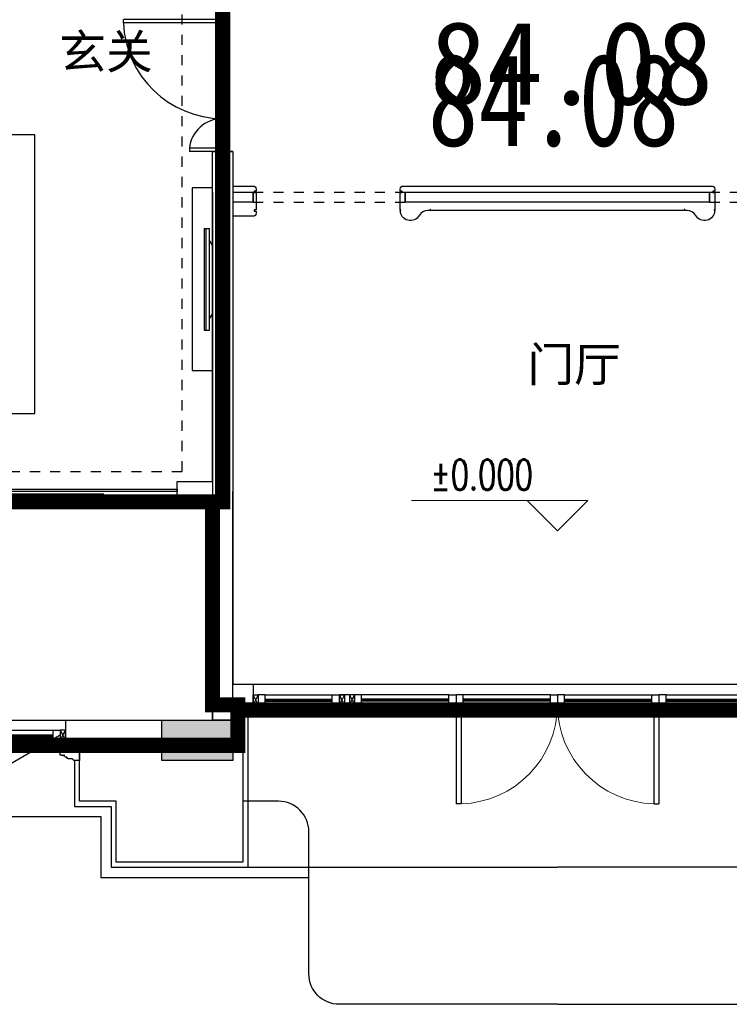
# Model space of a CAD drawing. Header units: millimetres. Extents: x 296296 to 297283, y 219875 to 220035.
# Tile 30 of 256: x 296592 to 296599, y 220005 to 220015. Entities that reach past the tile are written whole.
import ezdxf

# ---------------------------------------------------------------- set-up
doc = ezdxf.new("R2010")
doc.units = ezdxf.units.MM
for name, pattern in [('-DASH', [0.35, 0.25, -0.1]), ('185洋房-中间套-1F南入（报建版）-旧规$0$洋房户型$0$_DASH', [0.6000000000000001, 0.4, -0.2]), ('DASH', [0.35, 0.25, -0.1]), ('洋房核心筒（1F南入）$0$洋房核心筒（1F南入）$0$DASH', [0.35, 0.25, -0.1])]:
    doc.linetypes.add(name, pattern=pattern)
doc.layers.add('$面积结果', color=7, linetype='Continuous')
doc.layers.add('面积-住宅全面积', color=1, linetype='Continuous')
for name, color, linetype, lineweight in [('A-注-房间名称.....ANNO-ROOM', 251, 'Continuous', 0), ('A-注-标高.........ANNO-HIGH', 251, 'Continuous', 0), ('面积-基底-基底-1', 11, 'Continuous', 0), ('面积-计容-住宅-0.5', 1, 'Continuous', 0), ('面积-计容-住宅-1', 1, 'Continuous', 0)]:
    doc.layers.add(name, color=color, linetype=linetype, lineweight=lineweight)
doc.styles.add('_TCH_DIM', font='SIMPLEX', dxfattribs={"bigfont": 'GBCBIG'})
doc.styles.add('dw', font='simhei.ttf')
doc.styles.get("Standard").update_dxf_attribs({"font": 'arial.ttf'})

# ---------------------------------------------------------------- blocks, each defined once
blk = doc.blocks.new('*U952')
at = {"color": 253}
for points in [[(7870.00000050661, 814.9999839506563), (7870.00000050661, 899.9999839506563), (7800.00000050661, 899.9999839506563), (7800.00000050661, 819.9999839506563), (7805.00000050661, 819.9999839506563), (7805.00000050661, 799.9999839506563), (7840.00000050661, 799.9999839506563), (7840.00000050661, 809.9999839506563), (7850.00000050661, 809.9999839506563), (7850.00000050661, 799.9999839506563), (7860.00000050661, 799.9999839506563)], [(8730.00000050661, 814.9999839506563), (8730.00000050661, 899.9999839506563), (8800.00000050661, 899.9999839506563), (8800.00000050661, 819.9999839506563), (8795.00000050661, 819.9999839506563), (8795.00000050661, 799.9999839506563), (8760.00000050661, 799.9999839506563), (8760.00000050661, 809.9999839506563), (8750.00000050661, 809.9999839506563), (8750.00000050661, 799.9999839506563), (8740.00000050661, 799.9999839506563)]]:
    blk.add_lwpolyline(points, close=True, dxfattribs=at)
for points in [[(7870.00000050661, 899.9999839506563), (8730.00000050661, 899.9999839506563)], [(7860.00000050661, 799.9999839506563), (8740.00000050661, 799.9999839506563)], [(7870.00000050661, 854.9999839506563), (8730.00000050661, 854.9999839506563)], [(7870.00000050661, 844.9999839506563), (8730.00000050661, 844.9999839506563)], [(7870.00000050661, 834.9999839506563), (8730.00000050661, 834.9999839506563)], [(7870.00000050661, 814.9999839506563), (8730.00000050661, 814.9999839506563)]]:
    blk.add_lwpolyline(points, dxfattribs=at)
blk = doc.blocks.new('洋房核心筒（1F南入）$0$seyesryhertyheryetrye')
at = {"color": 253}
blk.add_lwpolyline([(22072.70269624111, 23949.57976469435), (22022.70269624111, 23949.57976469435), (22022.70269624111, 23849.57976469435), (22072.70269624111, 23849.57976469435)], close=True, dxfattribs=at)
for points in [[(22022.70269624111, 23849.57976469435), (22072.70269634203, 23949.57976449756)], [(22022.70269634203, 23949.57976449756), (22072.70269732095, 23849.57976468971)]]:
    blk.add_lwpolyline(points, dxfattribs=at)
blk = doc.blocks.new('*U953')
at = {"color": 253}
for points in [[(8070.00000050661, 814.9999839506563), (8070.00000050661, 899.9999839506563), (8000.00000050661, 899.9999839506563), (8000.00000050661, 819.9999839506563), (8005.00000050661, 819.9999839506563), (8005.00000050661, 799.9999839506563), (8040.00000050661, 799.9999839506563), (8040.00000050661, 809.9999839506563), (8050.00000050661, 809.9999839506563), (8050.00000050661, 799.9999839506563), (8060.00000050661, 799.9999839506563)], [(8730.00000050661, 814.9999839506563), (8730.00000050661, 899.9999839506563), (8800.00000050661, 899.9999839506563), (8800.00000050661, 819.9999839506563), (8795.00000050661, 819.9999839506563), (8795.00000050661, 799.9999839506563), (8760.00000050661, 799.9999839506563), (8760.00000050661, 809.9999839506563), (8750.00000050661, 809.9999839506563), (8750.00000050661, 799.9999839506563), (8740.00000050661, 799.9999839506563)]]:
    blk.add_lwpolyline(points, close=True, dxfattribs=at)
for points in [[(8070.00000050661, 899.9999839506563), (8730.00000050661, 899.9999839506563)], [(8060.00000050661, 799.9999839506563), (8740.00000050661, 799.9999839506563)], [(8070.00000050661, 854.9999839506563), (8730.00000050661, 854.9999839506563)], [(8070.00000050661, 844.9999839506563), (8730.00000050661, 844.9999839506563)], [(8070.00000050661, 834.9999839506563), (8730.00000050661, 834.9999839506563)], [(8070.00000050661, 814.9999839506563), (8730.00000050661, 814.9999839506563)]]:
    blk.add_lwpolyline(points, dxfattribs=at)
blk = doc.blocks.new('洋房核心筒（1F南入）$0$$DorLib2D$00000002')
at = {"color": 253}
for p, q in [((-0.5, -1e-16), (-0.5000000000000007, 0.4875)), ((-0.4750000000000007, 0.4875), (-0.5000000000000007, 0.4875)), ((-0.475, 0), (-0.4750000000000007, 0.4875)), ((0.475, 0), (0.4750000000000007, 0.4875)), ((0.4750000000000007, 0.4875), (0.5000000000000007, 0.4875)), ((0.5, -1e-16), (0.5000000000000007, 0.4875)), ((-0.5, -1e-16), (-0.475, 0)), ((0.5, -1e-16), (0.475, 0))]:
    blk.add_line(p, q, dxfattribs=at)
at = {"color": 253, "lineweight": 13}
for centre, start, end in [((-0.4875, 0), 0, 88.53071641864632), ((0.4875, 0), 91.46928358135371, 180)]:
    blk.add_arc(centre, 0.4875, start, end, dxfattribs=at)
blk = doc.blocks.new('洋房核心筒（1F南入）')
at = {"color": 253, "linetype": 'DASH'}
for p, q in [((19299.9999881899, 5699.998582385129), (19499.9999881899, 5699.998582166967)), ((14600.00350964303, 5200.000023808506), (14600.00350964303, 5300.000023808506)), ((17599.99649035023, 5300.000023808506), (17599.99649035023, 5200.000023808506)), ((19099.99649035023, 5200.000023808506), (19099.99649035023, 5300.000023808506))]:
    blk.add_line(p, q, dxfattribs=at)
at = {"color": 253}
for p, q in [((19499.99998854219, 5699.998582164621), (19299.9999885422, 5699.998582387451)), ((19299.9999885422, 5699.998582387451), (19299.99998809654, 5300.000023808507)), ((19499.99998809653, 5300.000023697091), (19499.99998854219, 5699.998582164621)), ((17599.99649035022, 5300.000023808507), (14600.00350964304, 5300.000023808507)), ((14600.00350964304, 5300.000023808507), (14600.00350964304, 5200.000023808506)), ((17599.99649035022, 5200.000023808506), (17599.99649035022, 5300.000023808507)), ((19299.99998809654, 5300.000023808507), (19099.99649035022, 5300.000023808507)), ((19099.99649035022, 5300.000023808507), (19099.99649035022, 5200.000023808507)), ((19499.99998809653, 5300.000023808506), (19499.99998354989, 250.0000238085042)), ((14600.00350964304, 5200.000023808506), (17599.99649035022, 5200.000023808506)), ((19099.99649035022, 5200.000023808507), (19299.9999880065, 5200.000023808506)), ((19299.9999880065, 5200.000023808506), (19299.99998372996, 450.0000238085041)), ((19099.99998363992, 450.0000238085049), (19299.99998372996, 450.0000238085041)), ((19099.99998363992, 450.0000238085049), (19099.99998363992, 250.0000238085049)), ((19099.99998363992, 250.0000238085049), (19499.99998354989, 250.0000238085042))]:
    blk.add_line(p, q, dxfattribs=at)
at = {"color": 253, "linetype": '洋房核心筒（1F南入）$0$洋房核心筒（1F南入）$0$DASH'}
for p, q in [((14600.00350964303, 5300.000023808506, 800), (13100.00350964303, 5300.000023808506, 800)), ((19099.99649035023, 5300.000023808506, 800), (17599.99649035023, 5300.000023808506, 800)), ((14600.00350964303, 5200.000023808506, 800), (13100.00350964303, 5200.000023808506, 800)), ((19099.99649035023, 5200.000023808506, 800), (17599.99649035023, 5200.000023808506, 800))]:
    blk.add_line(p, q, dxfattribs=at)
at = {"color": 253}
for points in [[(17619.99645464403, 5360.000023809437), (14580.00354555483, 5360.000023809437, 0.4142135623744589), (14550.00354555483, 5330.000023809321), (14550.00354555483, 5310.000023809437), (14570.00354555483, 5310.000023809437), (14570.00354555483, 5297.500023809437), (14550.00354555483, 5297.500023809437), (14550.00354555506, 5125.066018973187), (14555.00354555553, 5125.066018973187), (14555.00354555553, 5120.00002380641), (14550.00354555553, 5120.00002380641), (14550.00354555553, 5120.00002380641), (14550.00354555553, 5120.00002380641, 0.7673306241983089), (14736.60654368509, 5070.000816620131, -0.2679927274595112), (14823.25145172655, 5120.016950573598), (14845.00354555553, 5120.001609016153), (14845.00354555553, 5130.001609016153), (14850.00354555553, 5130.001609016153), (14850.00354555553, 5120.000023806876), (17349.99645464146, 5120.000023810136), (17349.99645464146, 5130.001609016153), (17354.99645464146, 5130.001609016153), (17354.99645464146, 5120.001609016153), (17376.74854847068, 5120.016950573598, -0.2679927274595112), (17463.39345651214, 5070.000816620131, 0.7673306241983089), (17649.99645464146, 5120.00002380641), (17649.99645464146, 5120.00002380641), (17649.99645464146, 5120.000023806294), (17644.99645464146, 5120.000023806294), (17644.99645464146, 5125.066018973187), (17649.99645464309, 5125.066018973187), (17649.99645464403, 5297.500023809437), (17629.99655380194, 5297.500023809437), (17629.99655380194, 5310.000023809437), (17649.99645464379, 5310.000023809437), (17649.99645464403, 5330.000023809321, 0.4142135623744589), (17619.99645464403, 5360.000023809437)], [(19299.99998882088, 5360.000023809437), (19099.99329520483, 5360.000023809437, 0.4142135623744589), (19069.99329520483, 5330.000023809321), (19069.99329520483, 5310.000023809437), (19089.99329520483, 5310.000023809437), (19089.99329520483, 5297.500023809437), (19069.99329520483, 5297.500023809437), (19069.99329520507, 5125.066018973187), (19089.99329520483, 5125.066018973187), (19089.99329520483, 5112.566018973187), (19069.99329520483, 5112.566018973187), (19069.99329520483, 5092.56601897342, 0.4142135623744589), (19099.99329520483, 5062.566018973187), (19299.99998847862, 5062.566018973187)]]:
    blk.add_lwpolyline(points, format="xyb", dxfattribs=at)
for points in [[(13099.99998365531, 450.0000259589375), (19099.99998359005, 450.0000261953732)], [(18074.9999826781, 250.0000217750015), (18074.9999826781, 175.0000217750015), (18274.9999826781, 175.0000217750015), (18274.9999826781, 250.0000217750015)], [(19199.99998333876, 250.0000241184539), (19199.99998333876, 175.0000241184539), (19024.99998194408, 175.0000241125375), (19024.99998194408, 250.0000241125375)]]:
    blk.add_lwpolyline(points, dxfattribs=at)
for points in [[(18249.9999826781, 250.0000217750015), (18099.9999826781, 250.0000217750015), (18099.9999826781, 350.0000217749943), (18249.9999826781, 350.0000217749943)], [(18249.9999826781, 220.0000217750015), (18249.9999826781, 250.0000217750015), (18099.9999826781, 250.0000217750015), (18099.9999826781, 220.0000217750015), (18119.9999826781, 220.0000217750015), (18119.9999826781, 200.0000217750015), (18229.9999826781, 200.0000217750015), (18229.9999826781, 220.0000217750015)], [(19049.99998194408, 220.0000241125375), (19049.99998194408, 250.0000241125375), (19199.99998194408, 250.0000241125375), (19199.99998194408, 220.0000241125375), (19179.99998194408, 220.0000241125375), (19179.99998194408, 200.0000241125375), (19069.99998194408, 200.0000241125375), (19069.99998194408, 220.0000241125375)]]:
    blk.add_lwpolyline(points, close=True, dxfattribs=at)
at = {"color": 253, "xscale": -1}
for name, p in [('*U952', (22899.99998414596, -549.9999601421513)), ('*U952', (23899.99998414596, -549.9999601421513)), ('洋房核心筒（1F南入）$0$seyesryhertyheryetrye', (40172.7026788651, -23599.57974291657)), ('*U953', (27049.99998222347, -549.9999601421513))]:
    blk.add_blockref(name, p, dxfattribs=at)
at = {"color": 253}
for name, p in [('*U952', (8299.999983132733, -549.9999601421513)), ('*U952', (9299.999983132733, -549.9999601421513)), ('洋房核心筒（1F南入）$0$seyesryhertyheryetrye', (-3822.70271350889, -23599.57974291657)), ('洋房核心筒（1F南入）$0$seyesryhertyheryetrye', (-2972.702712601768, -23599.57973854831))]:
    blk.add_blockref(name, p, dxfattribs=at)
at = {"color": 253, "xscale": -2000, "yscale": -2000, "zscale": 100}
blk.add_blockref('洋房核心筒（1F南入）$0$$DorLib2D$00000002', (16099.99998363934, 250.0000238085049), dxfattribs=at)
blk = doc.blocks.new('qAEWTW4ygrewyhreyteutu')
blk.add_hatch(color=253).paths.add_polyline_path([(995074.8548266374, 179658.4373898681), (995074.8548266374, 179258.4373898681), (994374.8548266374, 179258.4373898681), (994374.8548266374, 179658.4373898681)], flags=0)
at = {"color": 253}
blk.add_lwpolyline([(995074.8548266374, 179658.4373898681), (995074.8548266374, 179258.4373898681), (994374.8548266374, 179258.4373898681), (994374.8548266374, 179658.4373898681), (995074.8548266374, 179658.4373898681)], close=True, dxfattribs=at)
blk = doc.blocks.new('dzuerujfysiktuykluyikyuj')
h = blk.add_hatch()
h.set_pattern_fill('钢筋混凝土', color=253, scale=100)
h.set_pattern_definition([(45, (0, 0), (-176.7766952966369, 176.7766952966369), []), (49.99999999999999, (0, 0), (717.2601826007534, -62.75213498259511), [75, -825]), (355, (0, 0), (-138.751333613, 752.1921337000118), [60, -660]), (100.4514, (59.77168, -5.22934), (578.5093817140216, 689.4395420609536), [63.74019000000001, -701.142112]), (46.1842, (0, 200), (1067.241048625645, -165.5190143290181), [112.5, -1237.5]), (96.63560000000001, (88.936745, 186.206693), (934.6627055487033, 974.1178709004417), [95.610288, -1051.713]), (351.1842, (0, 200), (934.6619451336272, 974.1186009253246), [90, -990]), (21, (100, 150), (596.9070521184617, -402.6188906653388), [75, -825]), (326.0000000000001, (100, 150), (243.3153319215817, 725.150045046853), [60, -660]), (71.4514, (149.742233, 116.448394), (840.22262858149, 322.5304967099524), [63.74019000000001, -701.142112]), (37.5, (0, 0), (12.15985531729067, 332.8938538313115), [0, -652, 0, -670, 0, -662.5]), (7.5, (0, 0), (263.0695374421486, 394.4117118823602), [0, -382, 0, -637, 0, -252.5]), (327.5, (-223, 0), (533.822436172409, -22.55487173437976), [0, -250, 0, -780, 0, -1035]), (317.5, (-323, 0), (583.1861693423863, 100.1049823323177), [0, -325, 0, -518, 0, -735])])
h.paths.add_polyline_path([(1106524.855050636, 389058.4375254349), (1106524.855050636, 387258.4383304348), (1106274.855050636, 387258.4383304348), (1106274.855050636, 389058.4375254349)])
h.paths.add_polyline_path([(1120674.855737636, 389058.4375254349), (1120674.855737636, 387258.4383304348), (1120424.855737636, 387258.4383304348), (1120424.855737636, 389058.4375254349)])
h.paths.add_polyline_path([(1088474.855283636, 389058.4375174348), (1088474.855283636, 387258.4379224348), (1088224.855283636, 387258.4379224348), (1088224.855283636, 389058.4375174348)])
h.paths.add_polyline_path([(1138724.855508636, 389058.4375174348), (1138724.855508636, 387258.4379224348), (1138474.855508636, 387258.4379224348), (1138474.855508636, 389058.4375174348)])
h.paths.add_polyline_path([(1113574.855393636, 387858.4379224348), (1113574.855393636, 384858.4379264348), (1113374.855393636, 384858.4379264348), (1113374.855393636, 387858.4379224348)])
h.paths.add_polyline_path([(1143674.855401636, 392958.4366934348), (1143674.855401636, 391158.4366784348), (1143474.855401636, 391158.4366784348), (1143474.855401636, 392758.4366784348), (1143174.855279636, 392758.4366784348), (1143174.855279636, 392958.4366784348)])
h.paths.add_polyline_path([(1083474.855390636, 392758.4366784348), (1083474.855390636, 391158.4366784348), (1083274.855390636, 391158.4366784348), (1083274.855268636, 392958.4366784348), (1083774.855512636, 392958.4366784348), (1083774.855512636, 392758.4366784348)])
h.paths.add_polyline_path([(1127074.851178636, 392758.4366784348), (1127074.851178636, 391258.4018274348), (1126874.851178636, 391258.4018274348), (1126874.851178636, 392958.4366784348), (1127424.851178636, 392958.4366784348), (1127424.851178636, 392758.4366784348)])
h.paths.add_polyline_path([(1100074.859612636, 392958.4366784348), (1100074.859612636, 391258.4018274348), (1099874.859612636, 391258.4018274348), (1099874.859612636, 392758.4366784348), (1099524.859612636, 392758.4366784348), (1099524.859612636, 392958.4366784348)])
h.paths.add_polyline_path([(1132274.860070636, 392958.4366784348), (1132274.860070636, 391258.4018234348), (1132074.860070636, 391258.4018234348), (1132074.860070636, 392758.4366784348), (1131724.860070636, 392758.4366784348), (1131724.860070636, 392958.4366784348)])
h.paths.add_polyline_path([(1094874.850720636, 392758.4366784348), (1094874.850720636, 391258.4018234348), (1094674.850720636, 391258.4018234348), (1094674.850720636, 392958.4366784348), (1095224.850720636, 392958.4366784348), (1095224.850720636, 392758.4366784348)])
h.paths.add_polyline_path([(1113974.855393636, 380258.4374914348), (1113974.855393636, 380058.4374914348), (1113374.855393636, 380058.4374914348), (1113374.855393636, 381858.4374914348), (1113574.855393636, 381858.4374914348), (1113574.855393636, 380258.4374914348)])
h.paths.add_polyline_path([(1145774.855622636, 392358.4375174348), (1145774.855622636, 390658.4375364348), (1145574.855622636, 390658.4375364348), (1145574.855622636, 392158.4375174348), (1145124.855508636, 392158.4375174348), (1145124.855508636, 392358.4375174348)])
h.paths.add_polyline_path([(1081374.855168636, 392158.4375174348), (1081374.855168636, 390658.4375364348), (1081174.855168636, 390658.4375364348), (1081174.855168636, 392358.4375174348), (1081824.855283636, 392358.4375174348), (1081824.855283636, 392158.4375174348)])
h.paths.add_polyline_path([(1141974.856023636, 380058.4374914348), (1141974.856061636, 379458.4376814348), (1141174.856053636, 379458.4376814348), (1141174.856053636, 379658.4376814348), (1141774.856023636, 379658.4376814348), (1141774.855985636, 380258.4374914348), (1142724.855996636, 380258.4374914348), (1142724.855996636, 380058.4374914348)])
h.paths.add_polyline_path([(1109774.855798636, 380058.4374914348), (1109774.855836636, 379458.4376814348), (1108974.855824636, 379458.4376814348), (1108974.855824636, 379658.4376814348), (1109574.855798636, 379658.4376814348), (1109574.855760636, 380258.4374914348), (1110524.855767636, 380258.4374914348), (1110524.855767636, 380058.4374914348)])
h.paths.add_polyline_path([(1117974.854962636, 379658.4376814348), (1117974.854962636, 379458.4376814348), (1117174.854955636, 379458.4376814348), (1117174.854993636, 380058.4374914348), (1116424.855020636, 380058.4374914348), (1116424.855020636, 380258.4374914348), (1117374.854993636, 380258.4374984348), (1117374.854993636, 379658.4376814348)])
h.paths.add_polyline_path([(1085774.854737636, 379658.4376814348), (1085774.854737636, 379458.4376814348), (1084974.854730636, 379458.4376814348), (1084974.854768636, 380058.4374914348), (1084224.854794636, 380058.4374914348), (1084224.854794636, 380258.4374914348), (1085174.854768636, 380258.4374984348), (1085174.854768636, 379658.4376814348)])
h.paths.add_polyline_path([(1115674.855737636, 392758.4366784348), (1115674.855737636, 391158.4366784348), (1115474.855737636, 391158.4366784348), (1115474.855737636, 392158.4375174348), (1115174.855508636, 392158.4375174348), (1115174.855508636, 392358.4375174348), (1115474.855737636, 392358.4375174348), (1115474.855737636, 392958.4366784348), (1115974.855737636, 392958.4366784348), (1115974.855737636, 392758.4366784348)])
h.paths.add_polyline_path([(1111474.855050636, 392158.4375174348), (1111474.855050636, 391158.4366784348), (1111274.855050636, 391158.4366784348), (1111274.855050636, 392758.4366784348), (1110974.855050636, 392758.4366784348), (1110974.855050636, 392958.4366784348), (1111474.855050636, 392958.4366784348), (1111474.855050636, 392358.4375174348), (1111774.855283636, 392358.4375174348), (1111774.855283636, 392158.4375174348)])
h.paths.add_polyline_path([(1130799.855088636, 387258.4359084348), (1130799.855088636, 386658.4375524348), (1128349.854672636, 386658.4375524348), (1128349.854672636, 387258.4359084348), (1128549.854672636, 387258.4359084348), (1128549.854672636, 386858.4375484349), (1130599.855088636, 386858.4375484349), (1130599.855088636, 387258.4359084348)])
h.paths.add_polyline_path([(1098599.856118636, 387258.4359084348), (1098599.856118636, 386658.4375524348), (1096149.855699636, 386658.4375524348), (1096149.855699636, 387258.4359084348), (1096349.855699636, 387258.4359084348), (1096349.855699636, 386858.4375484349), (1098399.856118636, 386858.4375484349), (1098399.856118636, 387258.4359084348)])
h.paths.add_polyline_path([(1128549.854672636, 389158.4374944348), (1128549.854672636, 388743.4380634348), (1128349.854672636, 388743.4380634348), (1128349.854672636, 389358.4374944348), (1130799.855088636, 389358.4374944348), (1130799.855088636, 388743.4388984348), (1130599.855088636, 388743.4388984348), (1130599.855088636, 389158.4374944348)])
h.paths.add_polyline_path([(1098599.856118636, 389358.4374944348), (1098599.856118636, 388743.4380634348), (1098399.856118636, 388743.4380634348), (1098399.856118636, 389158.4374944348), (1096349.855699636, 389158.4374944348), (1096349.855699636, 388743.4388984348), (1096149.855699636, 388743.4388984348), (1096149.855699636, 389358.4374944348)])
h.paths.add_polyline_path([(1125274.845567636, 392958.4366784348), (1125274.845567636, 390058.4369414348), (1125074.845567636, 390058.4369414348), (1125074.845567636, 392758.4366784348), (1124674.851266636, 392758.4366784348), (1124674.851266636, 392958.4366784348)])
h.paths.add_polyline_path([(1101874.865220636, 392758.4366784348), (1101874.865220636, 390058.4369414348), (1101674.865220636, 390058.4369414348), (1101674.865220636, 392958.4366784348), (1102274.859525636, 392958.4366784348), (1102274.859525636, 392758.4366784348)])
h.paths.add_polyline_path([(1093074.855187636, 392958.4366824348), (1093074.855187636, 390058.4475584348), (1092874.855187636, 390058.4475584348), (1092874.855187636, 392758.4366784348), (1092474.851987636, 392758.4366784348), (1092474.851987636, 392958.4366784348)])
h.paths.add_polyline_path([(1134074.855599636, 392758.4366784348), (1134074.855599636, 390058.4475584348), (1133874.855599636, 390058.4475584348), (1133874.855599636, 392958.4366824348), (1134474.858800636, 392958.4366784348), (1134474.858800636, 392758.4366784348)])
h.paths.add_polyline_path([(1145774.855622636, 383408.4375294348), (1145774.855622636, 380058.4374914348), (1145174.855622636, 380058.4374914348), (1145174.855622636, 380258.4374914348), (1145574.855622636, 380258.4374914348), (1145574.855622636, 383408.4375294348)])
h.paths.add_polyline_path([(1081774.855168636, 380258.4374914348), (1081774.855168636, 380058.4374914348), (1081174.855168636, 380058.4374914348), (1081174.855168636, 383408.4375294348), (1081374.855168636, 383408.4375294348), (1081374.855168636, 380258.4374914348)])
h.paths.add_polyline_path([(1100774.854737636, 386658.4375524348), (1100774.854737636, 388108.4374944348), (1100574.854737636, 388108.4374944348), (1100574.854737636, 386658.4375524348)])
h.paths.add_polyline_path([(1100774.854737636, 388708.4374944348), (1100774.854737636, 389358.4374944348), (1099874.859612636, 389358.4374944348), (1099874.859612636, 389158.4374944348), (1100574.854737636, 389158.4374944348), (1100574.854737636, 388708.4374944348)])
h.paths.add_polyline_path([(1126374.856053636, 386658.4375524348), (1126374.856053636, 388108.4374944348), (1126174.856053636, 388108.4374944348), (1126174.856053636, 386658.4375524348)])
h.paths.add_polyline_path([(1126374.856053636, 388708.4374916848), (1126374.856053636, 389158.4374944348), (1127074.851178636, 389158.4374944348), (1127074.851178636, 389358.4374944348), (1126174.856053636, 389358.4374944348), (1126174.856053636, 388708.4374941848)])
h.paths.add_polyline_path([(1094174.855283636, 389158.4374944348), (1094174.855283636, 386658.4375524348), (1093974.855283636, 386658.4375524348), (1093974.855283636, 389358.4374944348), (1094874.850720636, 389358.4374944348), (1094874.850720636, 389158.4374944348)])
h.paths.add_polyline_path([(1132974.855508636, 389358.4374944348), (1132974.855508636, 386658.4375524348), (1132774.855508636, 386658.4375524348), (1132774.855508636, 389158.4374944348), (1132074.860070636, 389158.4374944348), (1132074.860070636, 389358.4374944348)])
h.paths.add_polyline_path([(1088474.855283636, 392958.4366784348), (1088474.855283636, 392158.4366784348), (1088074.855283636, 392158.4366784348), (1088074.855283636, 392958.4366784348)])
h.paths.add_polyline_path([(1106674.855050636, 392958.4366784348), (1106674.855050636, 392158.4366784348), (1106274.855050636, 392158.4366784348), (1106274.855050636, 392958.4366784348)])
h.paths.add_polyline_path([(1094174.855283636, 379658.4371554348), (1094174.855283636, 379258.4371554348), (1093474.855283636, 379258.4371554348), (1093474.855283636, 379658.4371554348)])
h.paths.add_polyline_path([(1101274.854737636, 379658.4371554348), (1101274.854737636, 379258.4371554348), (1100574.854737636, 379258.4371554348), (1100574.854737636, 379658.4371554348)])
h.paths.add_polyline_path([(1126374.856053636, 379658.4371554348), (1126374.856053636, 379258.4371554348), (1125674.856053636, 379258.4371554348), (1125674.856053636, 379658.4371554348)])
h.paths.add_polyline_path([(1133474.855508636, 379658.4371554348), (1133474.855508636, 379258.4371554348), (1132774.855508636, 379258.4371554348), (1132774.855508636, 379658.4371554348)])
h.paths.add_polyline_path([(1138874.855508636, 392958.4366784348), (1138874.855508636, 392158.4366784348), (1138474.855508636, 392158.4366784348), (1138474.855508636, 392958.4366784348)])
h.paths.add_polyline_path([(1120674.855737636, 392958.4366784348), (1120674.855737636, 392158.4366784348), (1120274.855737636, 392158.4366784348), (1120274.855737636, 392958.4366784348)])
at = {"color": 253}
blk.add_lwpolyline([(1126374.856053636, 379658.4371554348), (1126374.856053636, 379258.4371554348), (1125674.856053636, 379258.4371554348), (1125674.856053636, 379658.4371554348), (1126374.856053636, 379658.4371554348)], close=True, dxfattribs=at)
blk = doc.blocks.new('eqrujhe5tjyrk6ryakyrkjyrautu')
at = {"color": 253}
for s, p in [('玄关', (850564.5000008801, 428074)), ('门厅', (855178, 424994))]:
    blk.add_text(s, height=337.5886524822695, dxfattribs=at).set_placement(p)
blk = doc.blocks.new('*U1006')
at = {"color": 253}
blk.add_lwpolyline([(0, 159.9999960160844), (0, -40), (50.00000000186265, -40), (50.00000000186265, -37), (57.00000000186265, -37), (57.00000000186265, -34.0000000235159), (60.00000000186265, -34.0000000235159, 0.4142135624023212), (67.00000000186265, -27.0000000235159), (67.00000000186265, -24.0000000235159), (74.00000000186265, -24.0000000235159), (74.00000000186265, -21.0000000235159), (115.0000009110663, -21.00000039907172), (115.0000008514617, -16.00000011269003), (125.000000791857, -15.99999999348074), (125.0000006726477, -6.000000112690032), (130.0000015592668, -6.000000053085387, 0.4039906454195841), (150.0000010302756, 14.99999982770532), (160.0000006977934, 14.99999974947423), (160.0000006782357, 12.49999989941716, 0.9999999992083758), (170.0000008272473, 12.49999985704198), (170.0000008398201, 14.99999980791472), (190.0000014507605, 14.99999980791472), (190.0000014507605, 159.999996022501)], format="xyb", dxfattribs=at)
blk = doc.blocks.new('*U1008')
at = {"color": 253}
for points in [[(7970.00000050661, 814.9999839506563), (7970.00000050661, 899.9999839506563), (7900.00000050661, 899.9999839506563), (7900.00000050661, 819.9999839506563), (7905.00000050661, 819.9999839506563), (7905.00000050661, 799.9999839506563), (7940.00000050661, 799.9999839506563), (7940.00000050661, 809.9999839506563), (7950.00000050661, 809.9999839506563), (7950.00000050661, 799.9999839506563), (7960.00000050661, 799.9999839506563)], [(8730.00000050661, 814.9999839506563), (8730.00000050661, 899.9999839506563), (8800.00000050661, 899.9999839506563), (8800.00000050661, 819.9999839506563), (8795.00000050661, 819.9999839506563), (8795.00000050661, 799.9999839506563), (8760.00000050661, 799.9999839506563), (8760.00000050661, 809.9999839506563), (8750.00000050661, 809.9999839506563), (8750.00000050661, 799.9999839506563), (8740.00000050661, 799.9999839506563)]]:
    blk.add_lwpolyline(points, close=True, dxfattribs=at)
for points in [[(7970.00000050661, 899.9999839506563), (8730.00000050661, 899.9999839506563)], [(7960.00000050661, 799.9999839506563), (8740.00000050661, 799.9999839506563)], [(7970.00000050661, 854.9999839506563), (8730.00000050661, 854.9999839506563)], [(7970.00000050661, 844.9999839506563), (8730.00000050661, 844.9999839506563)], [(7970.00000050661, 834.9999839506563), (8730.00000050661, 834.9999839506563)], [(7970.00000050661, 814.9999839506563), (8730.00000050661, 814.9999839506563)]]:
    blk.add_lwpolyline(points, dxfattribs=at)
blk = doc.blocks.new('185洋房外包（1F南入）-中间(东）-（报建版）$0$seyesryhertyheryetrye')
at = {"color": 253}
blk.add_lwpolyline([(22072.70269624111, 23949.57976469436), (22022.70269624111, 23949.57976469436), (22022.70269624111, 23849.57976469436), (22072.70269624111, 23849.57976469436)], close=True, dxfattribs=at)
for points in [[(22022.70269624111, 23849.57976469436), (22072.70269624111, 23949.57976469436)], [(22022.70269624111, 23949.57976469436), (22072.70269732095, 23849.57976468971)]]:
    blk.add_lwpolyline(points, dxfattribs=at)
blk = doc.blocks.new('185洋房外包（1F南入）-中间(东）-（报建版）')
at = {"color": 253, "linetype": 'Continuous'}
for p, q in [((12700.0000163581, 250.0000238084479), (12700.00001635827, 100.0000002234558)), ((12900.0000163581, 250.0000238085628), (12700.0000163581, 250.0000238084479)), ((12900.0000163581, 250.0000238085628), (12900.0000163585, -99.99999977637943)), ((11249.99996672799, 100.0000002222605), (12700.00001635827, 100.0000002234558)), ((11249.99996672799, 100.0000002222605), (11249.99996672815, -99.9999997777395)), ((11249.99996672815, -99.9999997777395), (12900.0000163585, -99.99999977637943))]:
    blk.add_line(p, q, dxfattribs=at)
at = {"color": 253}
for points in [[(13000.00001805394, 250.0000241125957), (12999.99999855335, -1299.999996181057), (11749.99999855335, -1299.999996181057), (11749.99999855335, -699.9999961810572), (11389.99999855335, -699.9999961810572), (11390.00000144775, -99.9999963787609)], [(7549.999966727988, 100.0000002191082), (11249.99996672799, 100.0000002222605)], [(11340.00000000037, -299.9999959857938), (11340.00000000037, -749.9999959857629), (11699.99999855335, -749.9999959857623), (11699.99999855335, -1349.999996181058), (13049.99999855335, -1349.999996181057), (13049.99999855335, 175.0000241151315)], [(7600.000000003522, -199.999996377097), (11200.00000000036, -199.999996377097)], [(-3.32738090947e-05, -849.9999989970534), (11599.99996528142, -849.9999995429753), (11599.99996528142, -1449.999999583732), (13649.99999855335, -1449.999999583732)], [(13049.99999855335, -1349.999996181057), (16099.99999999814, -1349.999996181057)]]:
    blk.add_lwpolyline(points, dxfattribs=at)
for points in [[(11199.99996756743, -50.00005294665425), (10420.57710416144, -500.0000529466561, -0.1316524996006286), (10299.99996756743, -50.00004582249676)], [(16099.99999999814, -2699.999996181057), (13949.99999855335, -2699.999996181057, -0.4142135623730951), (13649.99999855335, -2399.999996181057), (13649.99999855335, -999.9999961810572, 0.4142135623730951), (13349.99999855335, -699.9999961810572), (13000.00000610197, -699.9999961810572)]]:
    blk.add_lwpolyline(points, format="xyb", dxfattribs=at)
for name, p in [('*U1008', (2399.999966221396, -899.9999837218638)), ('185洋房外包（1F南入）-中间(东）-（报建版）$0$seyesryhertyheryetrye', (-10822.70272951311, -23949.57976447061))]:
    blk.add_blockref(name, p, dxfattribs=at)
at = {"color": 253, "extrusion": (0, 0, -1), "zscale": -1}
blk.add_blockref('*U1006', (-11390.00000144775, -259.9999957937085), dxfattribs=at)
blk = doc.blocks.new('185洋房外包（1F南入）-东(报建版）')
at = {"color": 253}
blk.add_lwpolyline([(16100.00000016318, -2699.999996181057), (18250.00000160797, -2699.999996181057, 0.4142135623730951), (18550.00000160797, -2399.999996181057), (18550.00000160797, -999.9999961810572, -0.4142135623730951), (18850.00000160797, -699.9999961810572), (19199.99999405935, -699.9999961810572)], format="xyb", dxfattribs=at)
blk.add_lwpolyline([(19150.00000160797, -1349.999996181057), (16100.00000016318, -1349.999996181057)], dxfattribs=at)
blk = doc.blocks.new('*U1310')
at = {"color": 253}
for p, q in [((81.74266609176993, 1227.285564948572), (31.14089684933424, 1227.28556510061)), ((31.14089620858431, 1109.991018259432), (31.14089684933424, 1227.28556510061)), ((64.69396885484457, 1227.285564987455), (64.69396468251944, 227.2593740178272)), ((81.74266609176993, 1227.285564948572), (81.7426618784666, 227.2593739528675)), ((-3.98270785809e-05, 1063.073199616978), (31.14089619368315, 1109.991018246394)), ((31.14089324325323, 344.5539209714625), (31.14089620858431, 1109.991018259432)), ((-4.22820448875e-05, 391.4717398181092), (-3.98270785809e-05, 1063.073199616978)), ((-4.22820448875e-05, 391.4717398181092), (31.14089324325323, 344.5539209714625)), ((31.1408926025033, 227.259374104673), (31.1408932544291, 344.5539209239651)), ((81.7426618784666, 227.2593739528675), (31.1408926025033, 227.259374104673))]:
    blk.add_line(p, q, dxfattribs=at)
blk.add_lwpolyline([(199.9999588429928, -172.7275289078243), (-4.11570072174e-05, -172.7275289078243), (-4.0790066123e-05, 1627.272469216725), (199.9999588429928, 1627.272469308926)], close=True, dxfattribs=at)
blk = doc.blocks.new('185洋房-中间套-1F南入（报建版）-旧规$0$洋房户型$0$11Sofa_1_ICDA')
at = {"color": 253}
for p, q in [((-850, 1100), (-850, -1100)), ((0, 1100), (-850, 1100)), ((0, 1100), (0, -1100)), ((-80, 1020), (-850, 1020)), ((-80, -1020), (-80, 1020)), ((-80, 340), (-850, 340)), ((-80, -340), (-850, -340)), ((-850, -1020), (-80, -1020)), ((-850, -1100), (0, -1100))]:
    blk.add_line(p, q, dxfattribs=at)
blk = doc.blocks.new('185洋房-中间套-1F南入（报建版）-旧规$0$洋房户型$0$11Sofa_4_ICDA')
at = {"color": 253}
for p, q in [((80.00000000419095, 325.4545454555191), (4.1909516e-09, 325.4545454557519)), ((80.00000000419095, 325.4545454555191), (25.45454545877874, 325.4545454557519)), ((570.9090909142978, 325.4545454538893), (625.4545454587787, 325.4545454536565)), ((570.9090909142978, 325.4545454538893), (650.9090909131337, 325.4545454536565))]:
    blk.add_line(p, q, dxfattribs=at)
for points in [[(650.9090909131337, -2.3283064e-09), (650.9090909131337, 699.9999999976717), (9.0803951e-09, 699.9999999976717), (0, 0), (650.9090909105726, -2.3283064e-09), (650.9090909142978, 325.454545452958)], [(80.00000000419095, 325.4545454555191), (80.0000000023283, 79.99999999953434), (570.9090909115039, 79.99999999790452), (570.9090909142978, 325.4545454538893)], [(80.00000000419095, 325.4545454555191), (80.0000000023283, 79.99999999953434), (570.9090909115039, 79.99999999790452), (570.9090909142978, 325.4545454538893)]]:
    blk.add_lwpolyline(points, dxfattribs=at)
blk = doc.blocks.new('185洋房-中间套-1F南入（报建版）-旧规$0$洋房户型$0$11Sofa_5_ICDA')
at = {"color": 253}
for points in [[(0, 0), (1600, 0), (1600, -600), (0, -600)], [(20, -20), (1580, -20), (1580, -580), (20, -580)]]:
    blk.add_lwpolyline(points, close=True, dxfattribs=at)
blk.add_lwpolyline([(799.9975441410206, -580), (799.999915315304, -20)], dxfattribs=at)
blk = doc.blocks.new('*U1313')
at = {"color": 253}
for p, q in [((-425.0000000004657, 1246.488670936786), (-425.0000000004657, 1639.215943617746)), ((-228.6363636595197, 1442.852307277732), (-621.3636363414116, 1442.852307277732)), ((-2367.147781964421, -1248.922221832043), (-2148.676227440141, -1248.922221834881)), ((-1936.528427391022, -1248.922221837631), (-1718.056872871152, -1248.922221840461)), ((-425.0000000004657, -1246.488670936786), (-425.0000000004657, -1639.215943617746)), ((-228.6363636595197, -1442.852307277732), (-621.3636363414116, -1442.852307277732))]:
    blk.add_line(p, q, dxfattribs=at)
for points in [[(-3018.056872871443, -1248.922221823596), (-3318.056872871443, -1248.922221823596), (-3318.056872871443, 1248.922221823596), (-2842.602327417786, 1248.922221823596)], [(-1242.602327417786, 1248.922221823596), (-649.9999999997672, 1248.922221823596), (-649.9999999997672, 1100)], [(-650.0000000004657, -1100), (-650.0000000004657, -1248.922221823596), (-1067.14778196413, -1248.922221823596)]]:
    blk.add_lwpolyline(points, dxfattribs=at)
blk.add_lwpolyline([(-1519.014904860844, -600), (-1519.014904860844, 600), (-2219.014904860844, 600), (-2219.014904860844, -600)], close=True, dxfattribs=at)
for centre, radius in [((-425.0000000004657, 1442.852307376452), 250), ((-425.0000000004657, 1442.852307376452), 130.9090908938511), ((-425.0000000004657, 1442.852307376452), 91.63636362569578), ((-2042.602327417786, -1418.475540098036), 200), ((-425.0000000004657, -1442.852307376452), 250), ((-425.0000000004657, -1442.852307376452), 130.9090908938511), ((-425.0000000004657, -1442.852307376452), 91.63636362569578)]:
    blk.add_circle(centre, radius, dxfattribs=at)
for name, p in [('185洋房-中间套-1F南入（报建版）-旧规$0$洋房户型$0$11Sofa_5_ICDA', (-2842.602327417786, 1620)), ('185洋房-中间套-1F南入（报建版）-旧规$0$洋房户型$0$11Sofa_1_ICDA', (0, 0)), ('185洋房-中间套-1F南入（报建版）-旧规$0$洋房户型$0$11Sofa_4_ICDA', (-1718.056872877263, -1719.999999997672))]:
    blk.add_blockref(name, p, dxfattribs=at)
at = {"color": 253, "xscale": -1}
blk.add_blockref('185洋房-中间套-1F南入（报建版）-旧规$0$洋房户型$0$11Sofa_4_ICDA', (-2367.147781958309, -1719.999999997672), dxfattribs=at)
blk = doc.blocks.new('185洋房-中间套-1F南入（报建版）-旧规$0$洋房户型$0$$DorLib2D$00000225')
at = {"color": 253}
for p, q in [((0.4750000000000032, -0.0014478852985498), (0.4750000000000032, 0.7521225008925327)), ((0.4750000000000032, 0.7521225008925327), (0.5000000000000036, 0.7521225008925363)), ((0.5000000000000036, -0.0014478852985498), (0.5000000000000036, 0.7521225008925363)), ((-0.4999999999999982, -3.6e-15), (-0.5, 0.252035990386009)), ((-0.4750000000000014, 0.252035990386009), (-0.5, 0.252035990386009)), ((-0.4749999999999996, -3.6e-15), (-0.4750000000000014, 0.252035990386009)), ((-0.4749999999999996, -3.6e-15), (-0.4999999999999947, -3.6e-15)), ((0.4750000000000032, -0.0014478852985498), (0.4999999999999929, -0.0014478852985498))]:
    blk.add_line(p, q, dxfattribs=at)
for centre, radius, start, end in [((0.5046168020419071, -0.0019208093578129), 0.7546247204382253, 92.24926861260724, 179.7237749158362), ((-0.5007908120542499, 0.0025725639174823), 0.2507930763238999, 359.7898704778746, 84.09743784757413)]:
    blk.add_arc(centre, radius, start, end, dxfattribs=at)
blk = doc.blocks.new('185洋房-中间套-1F南入（报建版）-旧规$0$洋房户型$0$$DORLIB2D$00000131')
at = {"color": 253, "lineweight": -2}
for p, q in [((0.1499999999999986, 0.125), (0.2319490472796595, 0.1972603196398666)), ((0.2319490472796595, 0.1972603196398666), (0.2319490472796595, 0.125)), ((-0.5000000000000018, 0.125), (-0.5000000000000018, 0)), ((0.0192439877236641, 0.125), (-0.5000000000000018, 0.125)), ((0.0192439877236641, 0), (0.0192439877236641, 0.125)), ((0.3499999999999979, 0.125), (0.1499999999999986, 0.125)), ((-0.5000000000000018, 0), (0.0192439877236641, 0)), ((-0.0239902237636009, 0), (0.4999999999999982, 0)), ((-0.0239902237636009, -0.125), (-0.0239902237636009, 0)), ((0.4999999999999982, 0), (0.4999999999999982, -0.125)), ((-0.3500000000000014, -0.125), (-0.1500000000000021, -0.125)), ((-0.2319490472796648, -0.1972603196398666), (-0.2319490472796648, -0.125)), ((-0.1500000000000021, -0.125), (-0.2319490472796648, -0.1972603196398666)), ((0.4999999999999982, -0.125), (-0.0239902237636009, -0.125))]:
    blk.add_line(p, q, dxfattribs=at)
blk = doc.blocks.new('185洋房-中间套-1F南入（报建版）-旧规')
at = {"color": 253, "linetype": 'Continuous'}
for p, q in [((19500.00000000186, 5699.999979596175), (19300.00000000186, 5699.999979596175)), ((19300.00000000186, 5699.999979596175), (19300.00000000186, 2350.000000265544)), ((19500.00000000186, 2450.000000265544), (19500.00000000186, 5699.999979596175)), ((19850.00003326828, 2450.000000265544), (19500.00000000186, 2450.000000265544)), ((19850.00003326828, 2250.000000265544), (19850.00003326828, 2450.000000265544)), ((19300.00000000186, 100.000003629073), (19300.00000000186, 2350.000000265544)), ((19500.00000000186, 100.000003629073), (19500.00000000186, 2250.000000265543)), ((19500.00000000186, 2250.000000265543), (19850.00003326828, 2250.000000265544)), ((19300.00000000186, 100.000003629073), (19500.00000000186, 100.000003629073))]:
    blk.add_line(p, q, dxfattribs=at)
at = {"color": 253, "linetype": '185洋房-中间套-1F南入（报建版）-旧规$0$洋房户型$0$_DASH', "ltscale": 0.5}
blk.add_lwpolyline([(19800.00050384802, 7599.999979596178), (24899.99981140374, 7599.999979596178), (24899.99887005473, 2550.000003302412), (19799.99956249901, 2550.000003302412)], close=True, dxfattribs=at)
at = {"color": 253, "zscale": 200}
for name, p, xscale, yscale, rotation in [('185洋房-中间套-1F南入（报建版）-旧规$0$洋房户型$0$$DorLib2D$00000225', (19400.00000000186, 6349.999979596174), 1300, -1300, 90), ('185洋房-中间套-1F南入（报建版）-旧规$0$洋房户型$0$$DORLIB2D$00000131', (22250.00003326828, 2350.000000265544), -4800, -200, 180)]:
    blk.add_blockref(name, p, dxfattribs=dict(at, xscale=xscale, yscale=yscale, rotation=rotation))
at = {"color": 253, "xscale": 1.1, "yscale": 1.1, "zscale": 1.1}
blk.add_blockref('*U1313', (24899.99991252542, 4492.000003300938), dxfattribs=at)
at = {"color": 253}
blk.add_blockref('*U1310', (19500.00007432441, 3714.727530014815), dxfattribs=at)

msp = doc.modelspace()

# ---------------------------------------------------------------- linework, layer by layer
at = {"layer": 'A-注-标高.........ANNO-HIGH'}
for p, q in [((296597.9141441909, 220010.0563735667), (296596.1741441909, 220010.0563735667)), ((296597.6141441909, 220009.7563735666), (296597.3141441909, 220010.0563735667)), ((296597.6141441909, 220009.7563735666), (296597.9141441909, 220010.0563735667))]:
    msp.add_line(p, q, dxfattribs=at)

# ---------------------------------------------------------------- block references
at = {"yscale": 0.001, "zscale": 0.001}
for name, p, xscale in [('185洋房外包（1F南入）-中间(东）-（报建版）', (296581.5141441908, 220007.7934597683), 0.001), ('洋房核心筒（1F南入）', (296613.7141441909, 220007.7934597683), -0.001), ('185洋房外包（1F南入）-东(报建版）', (296581.5141441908, 220007.7934597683), 0.001), ('qAEWTW4ygrewyhreyteutu', (295599.3392890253, 219828.2350220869), 0.001), ('dzuerujfysiktuykluyikyuj', (295468.0392890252, 219628.2350220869), 0.001), ('eqrujhe5tjyrk6ryakyrkjyrautu', (295742.1392890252, 219586.2350220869), 0.001)]:
    msp.add_blockref(name, p, dxfattribs=dict(at, xscale=xscale))

# ---------------------------------------------------------------- texts
at = {"layer": '$面积结果', "color": 1, "style": 'dw'}
msp.add_text('84.08', height=0.8206631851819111, dxfattribs=at).set_placement((296596.3573721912, 220013.95620158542))
at = {"layer": 'A-注-房间名称.....ANNO-ROOM', "color": 7, "style": '_TCH_DIM', "width": 0.7058823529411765}
msp.add_text('%%P0.000', height=0.2975, dxfattribs=at).set_placement((296596.3641441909, 220010.1613735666))
at = {"layer": '面积-住宅全面积', "color": 1, "style": 'dw', "width": 0.7999999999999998}
msp.add_text('84.08', height=0.9100000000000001, dxfattribs=at).set_placement((296596.3380597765, 220013.5487328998))

# ---------------------------------------------------------------- next in the draw order: block references
at = {"xscale": -0.001, "yscale": 0.001, "zscale": 0.001}
msp.add_blockref('185洋房-中间套-1F南入（报建版）-旧规', (296613.7141441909, 220007.7934597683), dxfattribs=at)

# ---------------------------------------------------------------- next in the draw order: linework, layer by layer
at = {"layer": '面积-基底-基底-1', "const_width": 0.15}
msp.add_lwpolyline([(296562.2641465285, 220007.9934597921), (296568.5641465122, 220007.9934597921), (296568.5641465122, 220007.6434597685), (296577.8641465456, 220007.6434597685), (296577.8641465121, 220008.2934597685), (296585.1641465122, 220008.2934597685), (296585.1641465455, 220007.6434597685), (296594.4641465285, 220007.6434597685), (296594.4641465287, 220007.9934597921), (296600.7641465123, 220007.9934597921)], dxfattribs=at)
at = {"layer": '面积-计容-住宅-0.5', "color": 1, "linetype": '-DASH', "const_width": 0.15}
msp.add_lwpolyline([(296585.1641444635, 220008.2934597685), (296585.2141465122, 220008.2934597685), (296585.2141465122, 220008.8934597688), (296585.4141465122, 220008.8934597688), (296585.4141465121, 220010.0434597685), (296594.2141444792, 220010.0434597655), (296594.2141498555, 220008.0434597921), (296594.4641541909, 220008.0434597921), (296594.4641401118, 220007.6434597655), (296585.1641444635, 220007.6434597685)], close=True, dxfattribs=at)
at = {"layer": '面积-计容-住宅-1', "const_width": 0.15}
msp.add_lwpolyline([(296600.7641442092, 220007.9934597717), (296594.4641488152, 220007.9934597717), (296594.4641488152, 220008.0434597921), (296594.2141552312, 220008.0434597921), (296594.2141378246, 220010.043413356), (296594.3141465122, 220010.0435061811), (296594.3141465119, 220016.093459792), (296593.5141465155, 220016.0934597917), (296593.5141465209, 220017.1934597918), (296594.3141465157, 220017.1934597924), (296594.3141465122, 220017.4934597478), (296595.0141465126, 220017.4934597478), (296595.0141319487, 220018.4934660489), (296594.9141321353, 220018.4934660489), (296594.914146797, 220020.5934648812), (296594.8641467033, 220020.5934648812), (296594.8641466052, 220021.2434597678), (296600.3641446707, 220021.2434597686)], dxfattribs=at)
msp.add_lwpolyline([(296593.3141459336, 220018.4934714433), (296593.3141470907, 220019.6434530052), (296588.7141476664, 220019.6434571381), (296588.7141467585, 220019.8934597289), (296586.9141443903, 220019.8934597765), (296586.9141445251, 220020.4934598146), (296586.9141443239, 220020.4934623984), (296586.914144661, 220020.5934623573), (296583.7141445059, 220020.5934597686), (296583.7141444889, 220020.5934597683), (296583.5141446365, 220020.5934597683), (296583.5141441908, 220019.993459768), (296581.5141465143, 220019.9934597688), (296581.5141465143, 220008.8934597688), (296585.4141465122, 220008.8934597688), (296585.4141465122, 220010.0434597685), (296594.3141444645, 220010.0434597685), (296594.3141444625, 220016.0934597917), (296593.5141465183, 220016.0934597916), (296593.5141465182, 220017.1934597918), (296594.3141444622, 220017.1934597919), (296594.314144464, 220017.4934597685), (296595.0141444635, 220017.4934597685), (296595.0141442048, 220018.4934658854)], close=True, dxfattribs=at)

doc.saveas('drawing.dxf')
